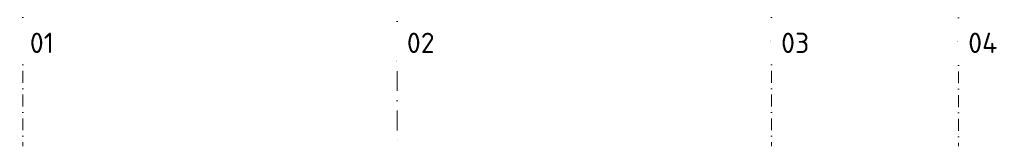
# Model space of a CAD drawing. Header units: millimetres. Extents: x -385852 to 693036, y -525006 to 444206.
# Tile 133 of 156: x 299895 to 331467, y -5085 to -1027. Entities that reach past the tile are written whole.
import ezdxf

# ---------------------------------------------------------------- set-up
doc = ezdxf.new("R2010")
doc.units = ezdxf.units.MM
doc.linetypes.add('CENTERX2', pattern=[101.6, 63.5, -12.7, 12.7, -12.7])
doc.linetypes.add('DASHDOT', pattern=[25.4, 12.7, -6.35, 0, -6.35])
doc.layers.add('A99_N_txt-popis-200', color=240, linetype='Continuous', lineweight=5)
doc.layers.add('A99_S_osy', color=1, linetype='CENTERX2', lineweight=5)
doc.styles.add('ad_popis 100', font='isocpeur.ttf', dxfattribs={"height": 200})

msp = doc.modelspace()

# ---------------------------------------------------------------- linework, layer by layer
at = {"layer": 'A99_S_osy', "linetype": 'DASHDOT', "lineweight": 5, "ltscale": 30}
for p, q in [((330000, 100200), (330000, -5085)), ((300000, 29340.7937), (300000, -5085)), ((324000, 29340.7937), (324000, -5085))]:
    msp.add_line(p, q, dxfattribs=at)
at = {"layer": 'A99_S_osy', "linetype": 'DASHDOT', "lineweight": 5, "ltscale": 50}
msp.add_line((312000, 24000), (312000, -5085), dxfattribs=at)

# ---------------------------------------------------------------- next in the draw order: texts
at = {"layer": 'A99_N_txt-popis-200', "color": 1, "lineweight": 0, "char_height": 650, "attachment_point": 1, "style": 'ad_popis 100', "bg_fill": 2}
for s, insert in [('01', (300220, -1445)), ('02', (312310, -1445)), ('03', (324310, -1445)), ('04', (330310, -1445))]:
    msp.add_mtext_dynamic_manual_height_columns(s, width=832.5, gutter_width=1000, heights=[0], dxfattribs=dict(at, insert=insert))

doc.saveas('drawing.dxf')
